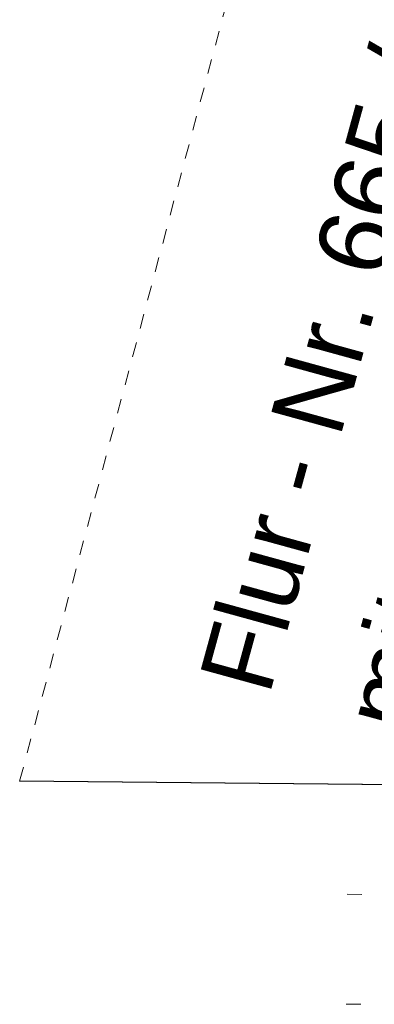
# Model space of a CAD drawing. Header units: metres. Extents: x 4462371 to 4462630, y 5328161 to 5328403.
# Tile 4 of 152: x 4462416.25 to 4462418.68, y 5328234.54 to 5328241.26. Entities that reach past the tile are written whole.
import ezdxf

# ---------------------------------------------------------------- set-up
doc = ezdxf.new("R2010")
doc.units = ezdxf.units.M
doc.linetypes.add('AUSGEZOGEN', pattern=[0])
doc.linetypes.add('VERDECKT2_S2', pattern=[0.15, 0.1, -0.05])
doc.layers.add('Standard', color=7, linetype='AUSGEZOGEN', lineweight=13)
doc.styles.add('ARIAL', font='ARIAL.TTF')

msp = doc.modelspace()

# ---------------------------------------------------------------- linework, layer by layer
at = {"layer": 'Standard', "color": 7, "linetype": 'VERDECKT2_S2', "lineweight": 13}
msp.add_line((4462416.25299, 5328236.06214), (4462446.10046, 5328348.12842), dxfattribs=at)
at = {"layer": 'Standard', "color": 7, "linetype": 'AUSGEZOGEN', "lineweight": 18}
msp.add_line((4462453.32496, 5328235.70509), (4462416.25299, 5328236.06214), dxfattribs=at)
at = {"layer": 'Standard', "color": 7, "linetype": 'AUSGEZOGEN', "lineweight": 25}
msp.add_line((4462453.32496, 5328235.70509), (4462416.25299, 5328236.06214), dxfattribs=at)
at = {"layer": 'Standard', "color": 7, "linetype": 'AUSGEZOGEN', "lineweight": 13}
msp.add_line((4462418.59244, 5328235.28957), (4462418.49245, 5328235.29054), dxfattribs=at)
at = {"layer": 'Standard', "color": 52, "linetype": 'AUSGEZOGEN', "lineweight": 13}
msp.add_line((4462418.58522, 5328234.53961), (4462418.48522, 5328234.54057), dxfattribs=at)

# ---------------------------------------------------------------- texts
at = {"layer": 'Standard', "color": 7, "linetype": 'AUSGEZOGEN', "lineweight": 13, "insert": (4462417.47667, 5328236.77109), "char_height": 0.5, "width": 6.1985645, "attachment_point": 1, "rotation": 74.648734, "line_spacing_factor": 1.204819, "style": 'ARIAL'}
msp.add_mtext('{\\fArial|i0|b0;\\H0.500000;\\W1.000000;\\C7;Flur - Nr. 665 / 18}\\P{\\fArial|i0|b0;\\H0.500000;\\W1.000000;\\C7;mit 32.031 m²}\\P', dxfattribs=at)

doc.saveas('drawing.dxf')
